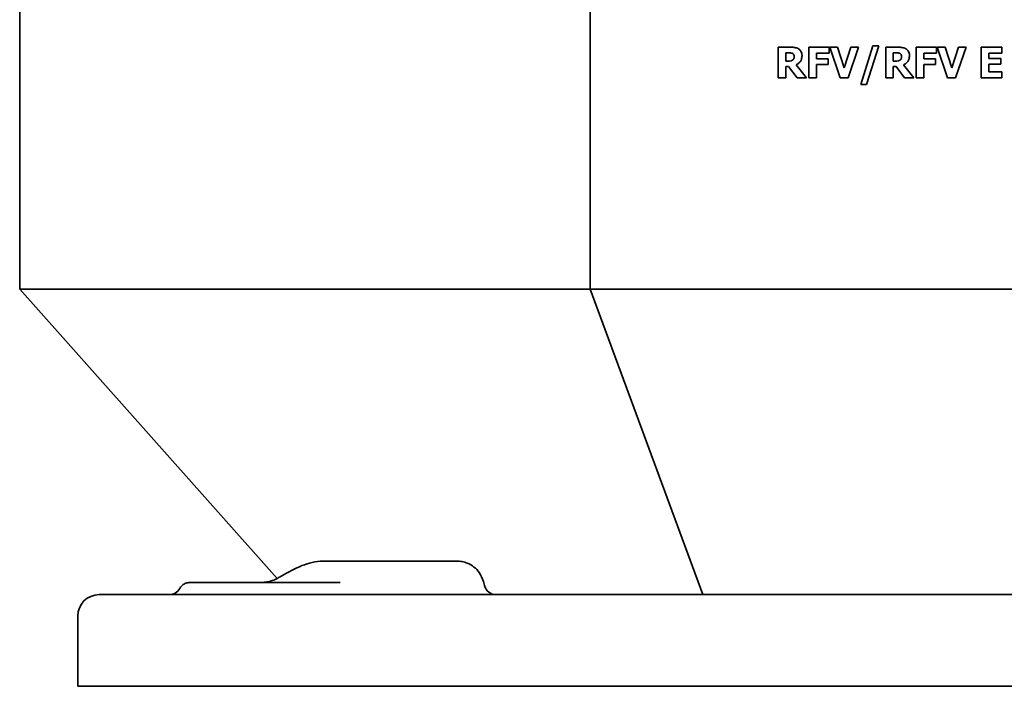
# Model space of a CAD drawing. Header units: millimetres. Extents: x 260 to 580, y 182 to 412.
# Tile 1 of 7: x 260 to 422, y 182 to 291. Entities that reach past the tile are written whole.
import ezdxf

# ---------------------------------------------------------------- set-up
doc = ezdxf.new("R2010")
doc.units = ezdxf.units.MM
doc.header["$LTSCALE"] = 2
doc.layers.add('Krawędzie widoczne(ISO)', color=7, linetype='Continuous', lineweight=35, true_color=0x262659)

msp = doc.modelspace()

# ---------------------------------------------------------------- linework, layer by layer
at = {"layer": 'Krawędzie widoczne(ISO)'}
for p, q in [((260.5, 246.9), (260.5, 361.9)), ((353.93, 246.9), (353.93, 361.9)), ((386.72, 286.51), (384.71, 286.51)), ((384.71, 286.51), (384.71, 281.51)), ((385.96, 284.25), (385.96, 285.59)), ((385.96, 285.59), (386.38, 285.59)), ((393.05, 286.51), (389.7, 286.51)), ((389.7, 286.51), (389.7, 281.51)), ((390.95, 285.56), (393.05, 285.56)), ((390.95, 284.62), (390.95, 285.56)), ((393.05, 285.56), (393.05, 286.51)), ((394.43, 286.51), (393.13, 286.51)), ((393.13, 286.51), (394.85, 281.51)), ((395.52, 283.12), (394.43, 286.51)), ((396.6, 286.51), (395.52, 283.12)), ((396.16, 281.51), (397.87, 286.51)), ((397.87, 286.51), (396.6, 286.51)), ((400.2, 286.74), (398.22, 280.43)), ((399.18, 280.43), (401.17, 286.74)), ((401.17, 286.74), (400.2, 286.74)), ((404.32, 286.51), (402.31, 286.51)), ((402.31, 286.51), (402.31, 281.51)), ((403.55, 284.25), (403.55, 285.59)), ((403.55, 285.59), (403.98, 285.59)), ((410.64, 286.51), (407.3, 286.51)), ((407.3, 286.51), (407.3, 281.51)), ((408.55, 284.62), (408.55, 285.56)), ((408.55, 285.56), (410.64, 285.56)), ((410.64, 285.56), (410.64, 286.51)), ((410.72, 286.51), (412.44, 281.51)), ((412.02, 286.51), (410.72, 286.51)), ((413.11, 283.12), (412.02, 286.51)), ((414.2, 286.51), (413.11, 283.12)), ((413.75, 281.51), (415.47, 286.51)), ((415.47, 286.51), (414.2, 286.51)), ((421.33, 286.51), (417.95, 286.51)), ((417.95, 286.51), (417.95, 281.51)), ((419.19, 284.68), (419.19, 285.56)), ((419.19, 285.56), (421.33, 285.56)), ((421.33, 285.56), (421.33, 286.51)), ((386.32, 284.25), (385.96, 284.25)), ((392.89, 284.62), (390.95, 284.62)), ((392.89, 283.66), (392.89, 284.62)), ((403.91, 284.25), (403.55, 284.25)), ((410.48, 284.62), (408.55, 284.62)), ((410.48, 283.66), (410.48, 284.62)), ((421.16, 284.68), (419.19, 284.68)), ((421.16, 283.73), (421.16, 284.68)), ((385.96, 283.35), (386.41, 283.35)), ((385.96, 281.51), (385.96, 283.35)), ((386.41, 283.35), (387.8, 281.51)), ((389.33, 281.51), (387.65, 283.64)), ((390.95, 283.66), (392.89, 283.66)), ((390.95, 281.51), (390.95, 283.66)), ((403.55, 281.51), (403.55, 283.35)), ((403.55, 283.35), (404.01, 283.35)), ((404.01, 283.35), (405.4, 281.51)), ((406.93, 281.51), (405.24, 283.64)), ((408.55, 281.51), (408.55, 283.66)), ((408.55, 283.66), (410.48, 283.66)), ((419.19, 282.46), (419.19, 283.73)), ((419.19, 283.73), (421.16, 283.73)), ((421.33, 282.46), (419.19, 282.46)), ((421.33, 281.51), (421.33, 282.46)), ((384.71, 281.51), (385.96, 281.51)), ((387.8, 281.51), (389.33, 281.51)), ((389.7, 281.51), (390.95, 281.51)), ((394.85, 281.51), (396.16, 281.51)), ((402.31, 281.51), (403.55, 281.51)), ((405.4, 281.51), (406.93, 281.51)), ((407.3, 281.51), (408.55, 281.51)), ((412.44, 281.51), (413.75, 281.51)), ((417.95, 281.51), (421.33, 281.51)), ((398.22, 280.43), (399.18, 280.43)), ((260.5, 246.9), (353.93, 246.9)), ((302.65, 199.55), (260.5, 246.9)), ((353.93, 246.9), (486.07, 246.9)), ((353.93, 246.9), (372.37, 196.9)), ((319.28, 202.4), (310.42, 202.4)), ((330.29, 202.4), (319.28, 202.4)), ((332.07, 202.4), (330.29, 202.4)), ((303.91, 198.9), (288.43, 198.9)), ((288.43, 198.9), (288.43, 198.9)), ((302.71, 199.47), (302.71, 199.47)), ((312.95, 198.9), (303.91, 198.9)), ((336.42, 199.06), (336.6, 198.38)), ((273.5, 196.9), (278, 196.9)), ((562, 196.9), (278, 196.9)), ((270, 193.4), (270, 181.9)), ((270, 181.9), (278, 181.9)), ((562, 181.9), (278, 181.9))]:
    msp.add_line(p, q, dxfattribs=at)
for centre, radius, start, end in [((338.53, 198.9), 2, 195, 270), ((273.5, 193.4), 3.5, 90, 180), ((284.97, 198.9), 2, 270, 329.9927)]:
    msp.add_arc(centre, radius, start, end, dxfattribs=at)
for points, knots in [([(386.38, 285.59), (386.5, 285.59), (386.63, 285.59), (386.78, 285.57), (386.89, 285.56), (387, 285.52)], [-0.1334091, -0.1334091, -0.1334091, -0.1334091, -0.0368303, -0.0368303, 0, 0, 0, 0]), ([(388.02, 286.24), (387.77, 286.4), (387.55, 286.44), (387.21, 286.5), (386.96, 286.51), (386.72, 286.51)], [-0.1006965, -0.1006965, -0.1006965, -0.1006965, -0.0709794, -0.0709794, 0, 0, 0, 0]), ([(387, 285.52), (387.06, 285.49), (387.12, 285.45), (387.2, 285.37), (387.24, 285.33), (387.3, 285.17), (387.31, 285.07), (387.31, 284.98)], [-0.09097113, -0.09097113, -0.09097113, -0.09097113, -0.0518548, -0.0518548, -0.02764865, -0.02764865, 0, 0, 0, 0]), ([(388.6, 285.14), (388.6, 285.28), (388.59, 285.42), (388.52, 285.67), (388.47, 285.78), (388.29, 286.03), (388.17, 286.15), (388.02, 286.24)], [-0.1441168, -0.1441168, -0.1441168, -0.1441168, -0.0938545, -0.0938545, -0.0527635, -0.0527635, 0, 0, 0, 0]), ([(403.98, 285.59), (404.09, 285.59), (404.22, 285.59), (404.38, 285.57), (404.48, 285.56), (404.6, 285.52)], [-0.1334091, -0.1334091, -0.1334091, -0.1334091, -0.0368303, -0.0368303, 0, 0, 0, 0]), ([(405.61, 286.24), (405.36, 286.4), (405.14, 286.44), (404.81, 286.5), (404.55, 286.51), (404.32, 286.51)], [-0.1006965, -0.1006965, -0.1006965, -0.1006965, -0.0709794, -0.0709794, 0, 0, 0, 0]), ([(404.6, 285.52), (404.66, 285.49), (404.72, 285.45), (404.79, 285.37), (404.83, 285.33), (404.89, 285.17), (404.91, 285.07), (404.91, 284.98)], [-0.09097113, -0.09097113, -0.09097113, -0.09097113, -0.0518548, -0.0518548, -0.02764865, -0.02764865, 0, 0, 0, 0]), ([(406.2, 285.14), (406.2, 285.28), (406.18, 285.42), (406.11, 285.67), (406.07, 285.78), (405.89, 286.03), (405.76, 286.15), (405.61, 286.24)], [-0.1441168, -0.1441168, -0.1441168, -0.1441168, -0.0938545, -0.0938545, -0.0527635, -0.0527635, 0, 0, 0, 0]), ([(387.08, 284.41), (387.03, 284.38), (386.99, 284.35), (386.88, 284.31), (386.82, 284.29), (386.62, 284.25), (386.47, 284.25), (386.32, 284.25)], [-0.0787198, -0.0787198, -0.0787198, -0.0787198, -0.06222434, -0.06222434, -0.04448616, -0.04448616, 0, 0, 0, 0]), ([(387.31, 284.98), (387.31, 284.91), (387.31, 284.83), (387.28, 284.7), (387.26, 284.65), (387.2, 284.53), (387.14, 284.47), (387.08, 284.41)], [-0.05815158, -0.05815158, -0.05815158, -0.05815158, -0.04106647, -0.04106647, -0.02508995, -0.02508995, 0, 0, 0, 0]), ([(387.65, 283.64), (387.87, 283.74), (388.06, 283.88), (388.39, 284.24), (388.46, 284.4), (388.57, 284.69), (388.6, 284.92), (388.6, 285.14)], [-0.1213773, -0.1213773, -0.1213773, -0.1213773, -0.0944212, -0.0944212, -0.0667566, -0.0667566, 0, 0, 0, 0]), ([(404.67, 284.41), (404.63, 284.38), (404.58, 284.35), (404.47, 284.31), (404.42, 284.29), (404.21, 284.25), (404.06, 284.25), (403.91, 284.25)], [-0.0787198, -0.0787198, -0.0787198, -0.0787198, -0.06222434, -0.06222434, -0.04448616, -0.04448616, 0, 0, 0, 0]), ([(404.91, 284.98), (404.91, 284.91), (404.9, 284.83), (404.87, 284.7), (404.85, 284.65), (404.79, 284.53), (404.73, 284.47), (404.67, 284.41)], [-0.05815158, -0.05815158, -0.05815158, -0.05815158, -0.04106647, -0.04106647, -0.02508995, -0.02508995, 0, 0, 0, 0]), ([(405.24, 283.64), (405.46, 283.74), (405.65, 283.88), (405.98, 284.24), (406.05, 284.4), (406.17, 284.69), (406.2, 284.92), (406.2, 285.14)], [-0.1213773, -0.1213773, -0.1213773, -0.1213773, -0.0944212, -0.0944212, -0.0667566, -0.0667566, 0, 0, 0, 0]), ([(306.32, 201.48), (307.38, 201.96), (308.54, 202.27), (309.93, 202.39), (310.17, 202.4), (310.42, 202.4)], [0, 0, 0, 0, 0.3643889, 0.3643889, 0.4421135, 0.4421135, 0.4421135, 0.4421135]), ([(332.07, 202.4), (332.37, 202.4), (332.67, 202.37), (333.24, 202.25), (333.52, 202.17), (334.18, 201.9), (334.55, 201.68), (335.2, 201.16), (335.5, 200.85), (336.05, 200.07), (336.28, 199.58), (336.42, 199.06)], [0, 0, 0, 0, 0.0895117, 0.0895117, 0.1756227, 0.1756227, 0.3018349, 0.3018349, 0.42809, 0.42809, 0.5869747, 0.5869747, 0.5869747, 0.5869747]), ([(286.7, 197.9), (286.79, 198.07), (286.91, 198.22), (287.2, 198.49), (287.38, 198.61), (287.76, 198.8), (287.97, 198.86), (288.27, 198.89), (288.35, 198.9), (288.43, 198.9)], [0, 0, 0, 0, 0.0572025, 0.0572025, 0.1199223, 0.1199223, 0.1843416, 0.1843416, 0.2086274, 0.2086274, 0.2086274, 0.2086274]), ([(300.13, 198.9), (300.64, 198.9), (301.25, 199), (302.17, 199.32), (302.49, 199.46), (302.79, 199.62)], [0, 0, 0, 0, 0.2720341, 0.2720341, 0.4131673, 0.4131673, 0.4131673, 0.4131673])]:
    msp.add_open_spline(points, degree=3, knots=knots, dxfattribs=at)
for points in [[(303.05, 199.77), (304.05, 200.36), (305.14, 200.95), (306.32, 201.48)], [(306.32, 201.48), (306.32, 201.48), (306.32, 201.48), (306.32, 201.48)], [(302.79, 199.62), (302.86, 199.66), (302.94, 199.71), (303.01, 199.75)], [(302.79, 199.62), (302.79, 199.62), (302.79, 199.62), (302.79, 199.62)]]:
    msp.add_open_spline(points, degree=3, dxfattribs=at)

doc.saveas('drawing.dxf')
